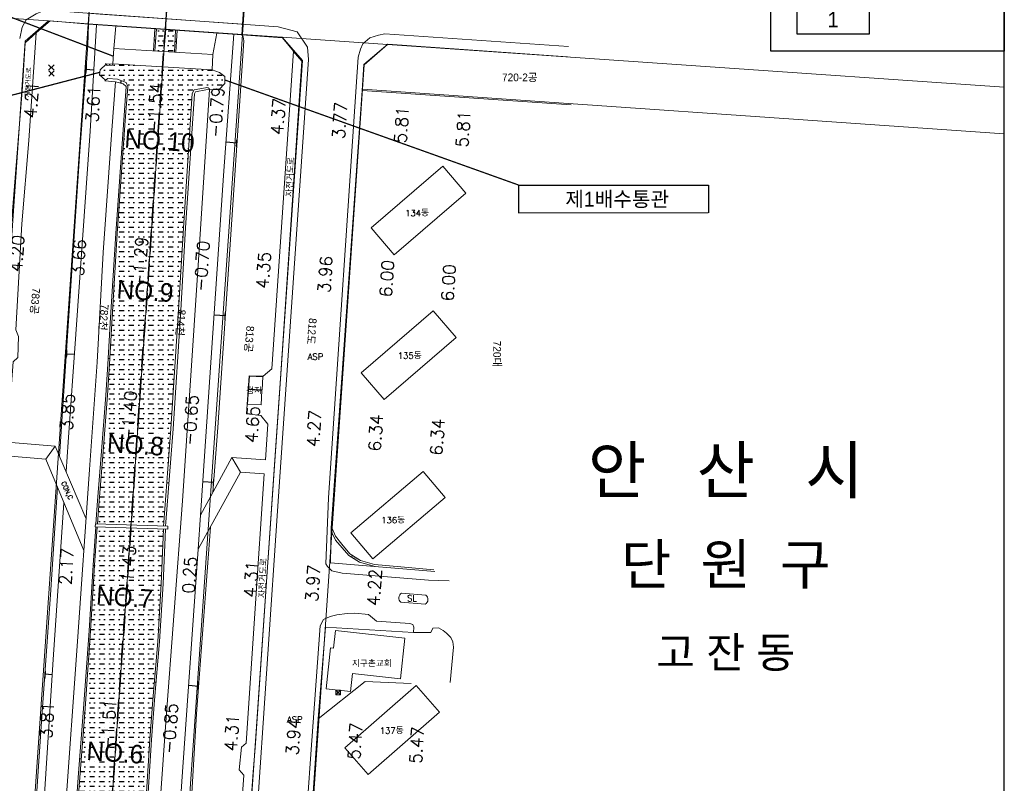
# Model space of a CAD drawing. Header units: metres. Extents: x 183400 to 184400, y 422200 to 427800.
# Tile 18 of 221: x 183981 to 184300, y 422673 to 422920. Entities that reach past the tile are written whole.
import ezdxf
from ezdxf.enums import TextEntityAlignment as Align

# ---------------------------------------------------------------- set-up
doc = ezdxf.new("R2010")
doc.units = ezdxf.units.M
doc.linetypes.add('DASHED2', pattern=[9.525, 6.35, -3.175])
for name, color, linetype in [('NR', 7, 'Continuous'), ('num', 7, 'Continuous'), ('si', 7, 'Continuous'), ('구조물명칭_작업', 5, 'Continuous'), ('도면리-t', 252, 'Continuous'), ('동별경계', 3, 'DASHED2'), ('일람표', 7, 'Continuous'), ('하천', 140, 'Continuous'), ('횡단타점', 11, 'Continuous')]:
    doc.layers.add(name, color=color, linetype=linetype)
for name, color, linetype, lineweight in [('지번', 252, 'Continuous', 5), ('지적', 252, 'Continuous', 5), ('현황도', 7, 'Continuous', 5), ('현황선', 7, 'Continuous', 5)]:
    doc.layers.add(name, color=color, linetype=linetype, lineweight=lineweight)
doc.layers.get('si').off()
doc.styles.add('CGS', font='Dotum.ttf')
doc.styles.add('GHS', font='ROMANS', dxfattribs={"bigfont": 'GHS'})
doc.styles.add('gwang', font='romans.shx', dxfattribs={"bigfont": ' WHGTXT.SHX'})
doc.styles.get("Standard").update_dxf_attribs({"font": 'romans.shx', "bigfont": 'ghs.shx'})
doc.styles.add('UPM', font='Gulim.ttf')
doc.styles.add('돋움', font='Dotum.ttf')
doc.styles.add('평면도1(프)$0$굴림', font='Gulim.ttf')

# ---------------------------------------------------------------- blocks, each defined once
blk = doc.blocks.new('si')
at = {"layer": '현황선'}
for points in [[(-0.75, 0.75), (-0.75, -0.75), (0.75, -0.75), (0.75, 0.75), (-0.75, 0.75), (0.75, -0.75)], [(-0.75, -0.75), (0.75, 0.75)]]:
    blk.add_lwpolyline(points, dxfattribs=at)
at = {"layer": '현황선', "style": 'GHS'}
blk.add_text('신호제어기', height=0.228, dxfattribs=at).set_placement((-0.74, -0.15))

msp = doc.modelspace()

# ---------------------------------------------------------------- hatches: boundary and pattern name
at = {"layer": '하천'}
h = msp.add_hatch(dxfattribs=at)
h.set_pattern_fill('MUDST', color=256, scale=0.25, style=0)
h.paths.add_polyline_path([(184037.14, 422896.12), (184037.72, 422897.22), (184041.46, 422897.93), (184041.78, 422897.98), (184042.49, 422897.84), (184042.74, 422897.42), (184045.71, 422897.28), (184047.73, 422899.28), (184047.73, 422901.59), (184045.94, 422902.85), (184043.54, 422903.72), (184011.44, 422905.66), (184011.28, 422905.22), (184009.59, 422905.09), (184009.27, 422905.51), (184007.28, 422903.77), (184007.11, 422902.1), (184009.05, 422900.36), (184009.81, 422900.91), (184012.97, 422900.67), (184015.7, 422899.66), (184016.25, 422898.3), (184015.34, 422885.86), (184012.87, 422850.79), (184011.21, 422823.57), (184010.35, 422808.46), (184009.65, 422798.43), (184008.27, 422780.27), (184006.96, 422764.2), (184006.45, 422756.82), (184027.82, 422756.09), (184027.89, 422757.38), (184030.23, 422787.56), (184032.7, 422825.96), (184034.3, 422852.66)])
h.paths.add_polyline_path([(184031.72, 422916.57), (184025.57, 422916.99), (184025.05, 422909.84), (184031.34, 422909.46)])
h = msp.add_hatch(dxfattribs=at)
h.set_pattern_fill('MUDST', color=256, scale=0.25, style=0)
h.paths.add_polyline_path([(184025.96, 422718.75), (184027.1, 422737.44), (184027.84, 422755.09), (184006.38, 422755.82), (184005.52, 422743.45), (184004.21, 422722.18), (184002.42, 422697.04), (184000.86, 422676.12), (183999.25, 422655.09), (183997.76, 422632.39), (183996.5, 422614.3), (183995.17, 422597.05), (183994.61, 422590.92), (183994.17, 422589.77), (183993.59, 422589.45), (183992.11, 422589.29), (183991.22, 422589.31), (183990.6, 422589.69), (183984.41, 422589.86), (183984.33, 422588.21), (183990.28, 422586.81), (183993.31, 422586.01), (183994.18, 422585.2), (183993.8, 422580.2), (184015.96, 422578.73), (184018.13, 422605.03), (184020.57, 422642.65), (184023.35, 422687), (184024.32, 422699.85)])

# ---------------------------------------------------------------- linework, layer by layer
at = {"layer": 'NR'}
for p, q in [((184025.3, 422913.3), (184024.8, 422913.34)), ((184031.53, 422912.9), (184032.03, 422912.88)), ((184010.48, 422905.16), (184010.46, 422905.6)), ((184005.27, 422903.68), (184002.72, 422903.87)), ((184014.16, 422900.23), (184013.93, 422899.38)), ((184036.17, 422881.24), (184036.87, 422881.2)), ((184048.06, 422880.39), (184051.6, 422880.15)), ((184014.75, 422877.56), (184014.25, 422877.59)), ((184032.65, 422825.31), (184033.35, 422825.27)), ((184044.23, 422824.45), (184047.85, 422824.21)), ((183998.96, 422811.6), (183996.38, 422811.77)), ((184010.45, 422810.25), (184009.95, 422810.28)), ((184028.88, 422770.19), (184029.58, 422770.14)), ((184040.57, 422770.57), (184044.09, 422770.31)), ((184005.75, 422746.77), (184005.25, 422746.8)), ((183991.78, 422707.96), (183989.41, 422708.13)), ((184024.75, 422705.69), (184025.43, 422705.63)), ((184035.99, 422704.58), (184039.15, 422704.34)), ((184001.2, 422680.7), (184000.7, 422680.74))]:
    msp.add_line(p, q, dxfattribs=at)
for points in [[(184024.76, 422912.69), (184024.85, 422913.99), (184024.79, 422912.69), (184024.89, 422913.98)], [(184024.8, 422912.84), (184024.87, 422913.83), (184024.84, 422912.83), (184024.91, 422913.83)], [(184024.85, 422912.98), (184024.9, 422913.68), (184024.88, 422912.98), (184024.93, 422913.68)], [(184031.98, 422913.23), (184031.94, 422912.53), (184031.94, 422913.23), (184031.9, 422912.53)], [(184032.02, 422913.38), (184031.97, 422912.38), (184031.98, 422913.38), (184031.93, 422912.38)], [(184032.06, 422913.53), (184031.99, 422912.23), (184032.03, 422913.53), (184031.96, 422912.23)], [(184002.57, 422901.93), (184002.86, 422905.82), (184002.68, 422901.92), (184002.97, 422905.81)], [(184002.71, 422902.37), (184002.93, 422905.36), (184002.82, 422902.36), (184003.04, 422905.35)], [(184002.85, 422902.81), (184003.01, 422904.9), (184002.95, 422902.8), (184003.11, 422904.9)], [(184009.88, 422905.56), (184011.03, 422905.63), (184009.88, 422905.53), (184011.03, 422905.6)], [(184010.02, 422905.54), (184010.9, 422905.59), (184010.02, 422905.51), (184010.9, 422905.56)], [(184010.15, 422905.52), (184010.77, 422905.56), (184010.15, 422905.49), (184010.77, 422905.52)], [(184015.04, 422899.09), (184012.83, 422899.68), (184015.05, 422899.14), (184012.85, 422899.74)], [(184014.8, 422899.21), (184013.1, 422899.67), (184014.81, 422899.27), (184013.12, 422899.73)], [(184014.56, 422899.34), (184013.37, 422899.66), (184014.58, 422899.4), (184013.39, 422899.72)], [(184036.8, 422881.69), (184036.74, 422880.71), (184036.75, 422881.69), (184036.69, 422880.72)], [(184036.86, 422881.9), (184036.77, 422880.5), (184036.81, 422881.9), (184036.72, 422880.5)], [(184036.93, 422882.11), (184036.81, 422880.29), (184036.88, 422882.11), (184036.76, 422880.29)], [(184051.46, 422881.21), (184051.32, 422879.11), (184051.36, 422881.22), (184051.22, 422879.12)], [(184051.6, 422881.65), (184051.4, 422878.66), (184051.49, 422881.66), (184051.29, 422878.66)], [(184051.73, 422882.09), (184051.47, 422878.2), (184051.63, 422882.1), (184051.37, 422878.21)], [(184014.21, 422876.94), (184014.3, 422878.24), (184014.24, 422876.94), (184014.33, 422878.24)], [(184014.25, 422877.09), (184014.32, 422878.09), (184014.29, 422877.09), (184014.36, 422878.09)], [(184014.3, 422877.24), (184014.35, 422877.94), (184014.33, 422877.24), (184014.38, 422877.93)], [(184033.29, 422825.76), (184033.22, 422824.78), (184033.24, 422825.77), (184033.18, 422824.79)], [(184033.35, 422825.97), (184033.26, 422824.57), (184033.3, 422825.97), (184033.21, 422824.57)], [(184033.41, 422826.18), (184033.29, 422824.36), (184033.36, 422826.18), (184033.25, 422824.36)], [(184047.71, 422825.27), (184047.57, 422823.17), (184047.6, 422825.28), (184047.46, 422823.18)], [(184047.84, 422825.71), (184047.64, 422822.72), (184047.74, 422825.72), (184047.54, 422822.72)], [(184047.98, 422826.15), (184047.72, 422822.26), (184047.87, 422826.16), (184047.61, 422822.27)], [(183996.25, 422809.83), (183996.51, 422813.72), (183996.35, 422809.82), (183996.61, 422813.71)], [(183996.38, 422810.27), (183996.58, 422813.26), (183996.49, 422810.26), (183996.69, 422813.26)], [(183996.52, 422810.71), (183996.66, 422812.81), (183996.62, 422810.7), (183996.76, 422812.8)], [(184009.92, 422809.63), (184009.99, 422810.92), (184009.95, 422809.63), (184010.03, 422810.92)], [(184009.96, 422809.77), (184010.02, 422810.77), (184010, 422809.77), (184010.05, 422810.77)], [(184010.01, 422809.92), (184010.04, 422810.62), (184010.04, 422809.92), (184010.08, 422810.62)], [(184029.58, 422770.84), (184029.48, 422769.45), (184029.54, 422770.85), (184029.43, 422769.45)], [(184029.65, 422771.05), (184029.51, 422769.23), (184029.6, 422771.05), (184029.46, 422769.24)], [(184043.96, 422771.37), (184043.8, 422769.28), (184043.85, 422771.38), (184043.7, 422769.28)], [(184044.1, 422771.81), (184043.87, 422768.82), (184043.99, 422771.82), (184043.77, 422768.83)], [(184044.23, 422772.25), (184043.94, 422768.36), (184044.13, 422772.26), (184043.84, 422768.37)], [(184029.52, 422770.64), (184029.44, 422769.66), (184029.47, 422770.64), (184029.39, 422769.66)], [(184005.21, 422746.15), (184005.3, 422747.45), (184005.24, 422746.15), (184005.33, 422747.45)], [(184005.25, 422746.3), (184005.32, 422747.3), (184005.29, 422746.3), (184005.36, 422747.3)], [(184005.3, 422746.45), (184005.35, 422747.15), (184005.33, 422746.44), (184005.38, 422747.14)], [(183989.27, 422706.18), (183989.55, 422710.07), (183989.38, 422706.17), (183989.66, 422710.06)], [(183989.41, 422706.62), (183989.62, 422709.61), (183989.52, 422706.61), (183989.73, 422709.61)], [(183989.55, 422707.06), (183989.7, 422709.16), (183989.65, 422707.06), (183989.8, 422709.15)], [(184025.37, 422706.12), (184025.29, 422705.17), (184025.32, 422706.12), (184025.24, 422705.17)], [(184025.44, 422706.31), (184025.32, 422704.96), (184025.39, 422706.32), (184025.27, 422704.96)], [(184025.5, 422706.51), (184025.35, 422704.75), (184025.45, 422706.52), (184025.3, 422704.76)], [(184039.02, 422705.41), (184038.86, 422703.31), (184038.91, 422705.42), (184038.75, 422703.32)], [(184039.15, 422705.85), (184038.93, 422702.86), (184039.05, 422705.86), (184038.82, 422702.86)], [(184039.29, 422706.29), (184039, 422702.4), (184039.19, 422706.3), (184038.9, 422702.41)], [(184000.66, 422680.09), (184000.75, 422681.39), (184000.69, 422680.09), (184000.79, 422681.38)], [(184000.7, 422680.24), (184000.78, 422681.23), (184000.74, 422680.23), (184000.81, 422681.23)], [(184000.75, 422680.38), (184000.8, 422681.08), (184000.78, 422680.38), (184000.83, 422681.08)]]:
    msp.add_solid(points, dxfattribs=at)
at = {"layer": '구조물명칭_작업', "ltscale": 20, "const_width": 0.4}
for points in [[(183928.12, 422939.93), (184011.59, 422908.15)], [(183891.31, 422872.77), (184007.19, 422902.94)], [(184142.77, 422866.46), (184047.73, 422900.44)]]:
    msp.add_lwpolyline(points, dxfattribs=at)
at = {"layer": '구조물명칭_작업', "linetype": 'Continuous'}
msp.add_lwpolyline([(184204.24, 422857.46, 0.4, 0.4, 0), (184142.77, 422857.46, 0.4, 0.4, 0), (184142.77, 422866.46, 0, 0, 0)], format="xyseb", dxfattribs=at)
msp.add_lwpolyline([(184142.77, 422866.46), (184204.24, 422866.46), (184204.24, 422857.46)], dxfattribs=at)
at = {"layer": '동별경계', "linetype": 'DASHED2'}
for points in [[(183919.36, 422200), (183983.23, 422264.19), (184005.06, 422579.57), (184028.42, 422916.95), (184030.49, 422946.88), (184094.22, 423868.64), (184119.18, 423867.3), (184147.53, 423866.35), (184149.98, 423866.13), (184153.63, 423870.43), (184160.01, 423878.68), (184155.65, 423879.54), (184149.75, 423909.83), (184148.52, 423920.17), (184139.19, 423955.37)], [(184094.22, 423868.64), (184030.49, 422946.88), (184028.42, 422916.95), (184005.06, 422579.57)]]:
    msp.add_lwpolyline(points, dxfattribs=at)
at = {"layer": '일람표'}
for points in [[(183700, 422600), (184300, 422600), (184300, 423000), (183700, 423000)], [(184300, 422909.79), (184224.37, 422909.79), (184224.37, 423000), (184300, 423000)]]:
    msp.add_lwpolyline(points, close=True, dxfattribs=at)
at = {"layer": '일람표', "linetype": 'Continuous', "flags": 128}
msp.add_lwpolyline([(184232.87, 422915.34), (184256.31, 422915.34), (184256.31, 422930.96), (184232.87, 422930.96)], close=True, dxfattribs=at)
at = {"layer": '지적', "linetype": 'Continuous'}
for points in [[(183700, 422939.65), (183721.17, 422938.18), (183792.11, 422933.27), (183806.68, 422929.24), (183852.3, 422926.06), (183872.54, 422927.65), (183956.51, 422921.89), (183990.57, 422919.56), (184003.48, 422918.68), (184005.55, 422948.61), (183992.66, 422949.5), (183958.6, 422951.84), (183872.69, 422957.74), (183857.59, 422961.82), (183814.59, 422964.79), (183794.12, 422963.21), (183723.24, 422968.11), (183700, 422969.72)], [(184005.55, 422948.61), (184003.48, 422918.68), (184028.42, 422916.95), (184030.49, 422946.88), (184005.55, 422948.61)], [(184030.49, 422946.88), (184028.42, 422916.95), (184053.36, 422915.22), (184055.43, 422945.15), (184030.49, 422946.88)], [(184055.43, 422945.15), (184053.36, 422915.22), (184066.24, 422914.33), (184100.32, 422911.96), (184300, 422898.11)], [(183820.61, 422200), (183892.12, 422271.83), (183893, 422272.73), (183898.94, 422279.05), (183904.58, 422285.64), (183909.92, 422292.48), (183914.94, 422299.55), (183919.63, 422306.85), (183923.98, 422314.36), (183927.98, 422322.05), (183931.63, 422329.92), (183934.92, 422337.95), (183937.83, 422346.12), (183940.38, 422354.41), (183942.54, 422362.81), (183944.31, 422371.3), (183945.7, 422379.86), (183946.69, 422388.48), (183947.04, 422392.8), (183958.3, 422555.66), (183960.66, 422589.72), (183983.03, 422913), (183990.57, 422919.56), (183956.51, 422921.89)], [(183990.57, 422919.56), (183983.03, 422913), (183960.66, 422589.72), (183967.22, 422582.18), (183980.12, 422581.29), (184003.48, 422918.68), (183990.57, 422919.56)], [(184003.48, 422918.68), (183980.12, 422581.29), (184005.06, 422579.57), (184028.42, 422916.95), (184003.48, 422918.68)], [(184028.42, 422916.95), (184005.06, 422579.57), (184030.01, 422577.84), (184053.36, 422915.22), (184028.42, 422916.95)], [(184053.36, 422915.22), (184030.01, 422577.84), (184042.9, 422576.95), (184050.45, 422583.52), (184072.81, 422906.78), (184066.24, 422914.33), (184053.36, 422915.22)], [(184066.24, 422914.33), (184072.81, 422906.78), (184050.45, 422583.52), (184042.9, 422576.95), (184076.97, 422574.59), (184070.4, 422582.14), (184092.22, 422897.49), (184092.77, 422905.39), (184100.32, 422911.96), (184066.24, 422914.33)], [(184100.32, 422911.96), (184092.77, 422905.39), (184092.22, 422897.49), (184300, 422883.08)], [(184300, 422898.11), (184100.32, 422911.96)], [(184092.22, 422897.49), (184070.4, 422582.14), (184076.97, 422574.59), (184224.37, 422564.4)], [(184300, 422883.08), (184092.22, 422897.49)]]:
    msp.add_lwpolyline(points, dxfattribs=at)
at = {"layer": '현황도'}
for p, q in [((184005.54, 422948.31), (184003.53, 422918.51)), ((184053.13, 422915.09), (184055.24, 422944.89)), ((184003.53, 422918.51), (184053.13, 422915.09)), ((183986.63, 422915.75), (183983.01, 422912.53)), ((184011.44, 422905.66), (184011.74, 422910.65)), ((184043.84, 422908.71), (184011.74, 422910.65)), ((184043.54, 422903.72), (184043.84, 422908.71)), ((183992.45, 422903.61), (183990.65, 422905.41)), ((183990.65, 422903.61), (183992.45, 422905.41)), ((184011.44, 422905.66), (184009.29, 422905.53)), ((184043.54, 422903.72), (184011.44, 422905.66)), ((183992.47, 422901.67), (183990.67, 422903.47)), ((183990.67, 422901.67), (183992.47, 422903.47)), ((184005.74, 422755.85), (184005.78, 422756.85)), ((184029.22, 422755.04), (184005.74, 422755.85)), ((184029.25, 422756.04), (184005.78, 422756.85)), ((184029.25, 422756.04), (184029.22, 422755.04)), ((184056.87, 422676.56), (184057.5, 422684.31))]:
    msp.add_line(p, q, dxfattribs=at)
for points in [[(183981.27, 422913.89), (183982.08, 422917.59), (183983.38, 422919.87), (183986.59, 422921.85), (183988.69, 422922.72), (183991.85, 422922.9), (184007.3, 422921.73), (184053.37, 422918.48)], [(184003.75, 422922.04), (184064.9, 422917.68), (184071.08, 422915.99), (184074.48, 422911.12), (184074.79, 422907.05), (184064.91, 422764.13), (184057.85, 422658.88), (184052.46, 422583.81), (184050.62, 422578.65), (184046.2, 422575.21), (184041.69, 422574.94)], [(183994.17, 422778.58), (183996.87, 422819.26), (184000.74, 422877.37), (184003.31, 422911.74), (184003.53, 422918.51), (183991.16, 422919.55), (183986.63, 422915.75), (183984.28, 422880.9), (183981.93, 422853.89), (183980.01, 422819.58), (183980.88, 422817.49), (183980.71, 422810.69), (183979.16, 422809.23), (183977.27, 422783.25)], [(183996.27, 422773.71), (183996.94, 422783.3), (183999.43, 422818.17), (184004.11, 422883.88), (184006.12, 422918.33)], [(184011.74, 422910.65), (184012.37, 422917.91)], [(184024.55, 422909.87), (184025.07, 422917.03)], [(184025.05, 422909.84), (184025.57, 422916.99)], [(184050.54, 422915.27), (184047.29, 422869.55), (184039.83, 422759.64), (184039.07, 422748.57), (184034.02, 422676.57), (184029.14, 422605.44), (184027.16, 422577.99)], [(184030.01, 422577.8), (184043.75, 422576.98), (184047.16, 422580.73), (184053.79, 422675.52), (184052.32, 422677.19), (184053.06, 422684.53), (184054.59, 422685.8), (184060.44, 422772.96), (184052.8, 422773.52), (184049.98, 422778.24), (184060.88, 422777.56), (184061.65, 422789.09), (184059.28, 422791.91), (184054.71, 422792.44), (184055.54, 422804.73), (184060.12, 422804.65), (184062.94, 422806.94), (184069.86, 422909.77), (184066.31, 422914.05), (184053.13, 422915.09)], [(184031.72, 422916.57), (184031.34, 422909.46)], [(184031.72, 422916.57), (184031.34, 422909.46)], [(184032.22, 422916.53), (184031.84, 422909.43)], [(184043.84, 422908.71), (184045.05, 422915.65)], [(184045.41, 422787.99), (184052.41, 422892.13), (184053.87, 422913.18), (184053.65, 422914.47), (184053.13, 422915.09)], [(184120.33, 422738.4), (184113.65, 422738.54), (184085.62, 422740.87), (184082.31, 422741.64), (184080.88, 422742.96), (184080.33, 422743.84), (184081.22, 422765.2), (184090.87, 422907.87), (184091.55, 422910.48), (184092.35, 422912.18), (184094.62, 422914.1), (184097.45, 422915.01), (184099.5, 422915.35), (184158.88, 422911.28)], [(183974.92, 422799.17), (183978.2, 422848.58), (183982.13, 422898.31), (183983.01, 422912.53)], [(184092.15, 422897.1), (184092.7, 422905.49), (184100.45, 422912.04), (184158.56, 422907.91)], [(184069.85, 422909.79), (184072.65, 422906.54)], [(184009.05, 422900.36), (184007.11, 422902.1), (184007.28, 422903.77), (184009.29, 422905.53)], [(184009.09, 422905.75), (184009.26, 422905.51)], [(184009.26, 422905.51), (184009.59, 422905.09), (184011.28, 422905.22), (184011.44, 422905.66)], [(184065.84, 422805.43), (184072.65, 422906.54)], [(184042.74, 422897.42), (184045.71, 422897.28), (184047.73, 422899.28), (184047.73, 422901.59), (184045.94, 422902.85), (184043.54, 422903.72)], [(183990.6, 422589.99), (183991.64, 422604.4), (183994.21, 422638.44), (183996.06, 422664.57), (183999.83, 422717.18), (184003.83, 422774.37), (184006.33, 422809.15), (184008.33, 422844.63), (184011.12, 422884.22), (184012.29, 422899.82), (184008.85, 422900.14), (184009.05, 422900.36)], [(184005.95, 422756.84), (184006.46, 422764.23), (184007.77, 422780.31), (184009.15, 422798.47), (184009.85, 422808.49), (184010.71, 422823.6), (184012.37, 422850.82), (184014.84, 422885.9), (184015.75, 422898.34)], [(184006.45, 422756.82), (184006.96, 422764.2), (184008.27, 422780.27), (184009.65, 422798.43), (184010.35, 422808.46), (184011.21, 422823.57), (184012.87, 422850.79), (184015.34, 422885.86), (184016.25, 422898.3)], [(184016.25, 422898.3), (184015.7, 422899.66), (184012.97, 422900.67), (184009.81, 422900.91), (184009.05, 422900.36)], [(184015.75, 422898.34), (184014.78, 422899.16), (184012.29, 422899.82)], [(184020.54, 422578.43), (184028.53, 422692.66), (184034.02, 422764.29), (184039.09, 422840.58), (184042.74, 422897.42)], [(184041.78, 422897.98), (184041.46, 422897.93), (184037.72, 422897.22), (184037.14, 422896.12), (184034.3, 422852.66), (184032.7, 422825.96), (184030.23, 422787.56), (184027.89, 422757.38), (184027.82, 422756.09)], [(184042.74, 422897.42), (184041.58, 422897.24), (184038.18, 422896.6), (184037.83, 422895.93), (184034.99, 422852.62), (184033.39, 422825.92), (184030.93, 422787.51), (184028.58, 422757.34), (184028.52, 422756.06)], [(184042.74, 422897.42), (184042.59, 422897.67), (184042.3, 422897.87), (184041.78, 422897.98)], [(184082.14, 422755.37), (184092.15, 422897.1)], [(184092.15, 422897.1), (184159.8, 422892.45)], [(184095, 422852.57), (184118.2, 422872.54)], [(184118.2, 422872.54), (184125.71, 422863.82)], [(184102.5, 422843.85), (184125.71, 422863.82)], [(184095, 422852.57), (184102.5, 422843.85)], [(184091.83, 422805.64), (184115.17, 422825.79)], [(184115.17, 422825.79), (184122.61, 422817.17)], [(184099.27, 422797.03), (184122.61, 422817.17)], [(184055.38, 422800.44), (184055.64, 422804.66)], [(184055.64, 422804.66), (184059.97, 422804.39)], [(184057.5, 422684.31), (184063.68, 422774.38), (184063.68, 422774.38), (184065.84, 422805.43)], [(184059.71, 422800.18), (184059.97, 422804.39)], [(184091.83, 422805.64), (184099.27, 422797.03)], [(184055.06, 422795.55), (184055.34, 422800.28)], [(184059.67, 422800.02), (184055.34, 422800.28)], [(184055.38, 422800.44), (184059.71, 422800.18)], [(184059.39, 422795.29), (184059.67, 422800.02)], [(184055.06, 422795.55), (184059.39, 422795.29)], [(184043.84, 422766.99), (184045.41, 422787.99)], [(183973.64, 422779.06), (183976.95, 422778.82), (183989.72, 422777.76), (183992.72, 422781.97), (183977.27, 422783.25)], [(183992.72, 422781.97), (184002.73, 422758.7)], [(183989.72, 422777.76), (184002, 422748.22)], [(184039.83, 422759.64), (184049.98, 422778.24)], [(184052.8, 422773.52), (184039.07, 422748.57)], [(184088.46, 422753.93), (184111.88, 422773.78)], [(184111.88, 422773.78), (184119.04, 422765.32)], [(183980.39, 422581.17), (183983.27, 422615.92), (183985.32, 422647.73), (183988.33, 422692.89), (183991.35, 422735.44), (183993.5, 422768.66)], [(184095.62, 422745.47), (184119.04, 422765.32)], [(183995.58, 422763.66), (183992.1, 422712.93), (183989.42, 422670.93), (183986.12, 422622.08), (183983.53, 422580.94)], [(183990.6, 422589.69), (183991.22, 422589.31), (183992.11, 422589.29), (183993.59, 422589.45), (183994.17, 422589.77), (183994.61, 422590.92), (183995.17, 422597.05), (183996.5, 422614.3), (183997.76, 422632.39), (183999.25, 422655.09), (184000.86, 422676.12), (184002.42, 422697.04), (184004.21, 422722.18), (184005.52, 422743.45), (184006.38, 422755.82)], [(183991.36, 422589.81), (183992.09, 422589.79), (183993.44, 422589.93), (183993.77, 422590.12), (183994.12, 422591.04), (183994.68, 422597.09), (183996.01, 422614.34), (183997.26, 422632.43), (183998.75, 422655.13), (184000.36, 422676.16), (184001.92, 422697.08), (184003.71, 422722.22), (184005.02, 422743.49), (184005.88, 422755.84)], [(184027.84, 422755.09), (184027.1, 422737.44), (184025.96, 422718.75), (184024.32, 422699.85), (184023.35, 422687), (184020.57, 422642.65), (184018.13, 422605.03), (184015.96, 422578.73)], [(184028.44, 422755.07), (184027.69, 422737.41), (184026.56, 422718.71), (184024.92, 422699.8), (184023.95, 422686.95), (184021.17, 422642.61), (184018.73, 422604.99), (184016.56, 422578.69)], [(184031.55, 422577.71), (184038.47, 422695.37), (184042.99, 422755.7)], [(184115.69, 422741.36), (184081.83, 422744.24), (184082.14, 422755.37)], [(184082.14, 422755.37), (184082.47, 422753.81), (184083.49, 422751.55), (184087.8, 422746.62), (184091.28, 422744.44), (184096.34, 422743)], [(184115.31, 422741.96), (184104.65, 422742.9), (184096.09, 422743.71), (184091.57, 422744.92), (184088.19, 422747.08), (184085.5, 422750.25), (184083.54, 422752.87), (184082.44, 422755.35)], [(184095.62, 422745.47), (184088.46, 422753.93)], [(184104.91, 422734.41), (184112.76, 422733.76)], [(184104.67, 422731.48), (184112.52, 422730.84)], [(184068.57, 422583.68), (184075.36, 422680.78), (184078.55, 422723.83), (184079.61, 422725.88), (184081.82, 422726.87), (184083.91, 422727.42), (184087.32, 422727.75), (184089.74, 422727.91), (184094.14, 422727.47), (184096.78, 422725.28), (184107.57, 422724.56), (184108.57, 422724.2), (184108.88, 422723.34), (184108.8, 422721.62), (184114.35, 422721.62), (184114.98, 422723.03), (184116.81, 422723.18), (184118.36, 422722.34), (184119.4, 422721.49), (184120.82, 422720.07), (184121.47, 422718.65), (184121.73, 422716.9), (184120.63, 422705.52)], [(184077.91, 422693.75), (184080.23, 422723.34), (184108.8, 422721.62)], [(184082.9, 422716.58), (184083.53, 422722.28)], [(184105.98, 422719.79), (184083.53, 422722.28)], [(184104.53, 422706.69), (184105.98, 422719.79)], [(184080.49, 422703.38), (184081.84, 422716.71)], [(184081.84, 422716.71), (184082.9, 422716.58)], [(184088.38, 422702.58), (184088.97, 422708.41)], [(184088.97, 422708.41), (184104.53, 422706.69)], [(184077.91, 422693.75), (184093.09, 422705.76), (184107.95, 422705.1)], [(184086.56, 422684.32), (184109.61, 422704.45)], [(184109.61, 422704.45), (184117.12, 422695.85)], [(184080.49, 422703.38), (184088.38, 422702.58)], [(184094.07, 422675.72), (184117.12, 422695.85)], [(184077.91, 422693.75), (184070.3, 422582.36), (184077.65, 422574.61), (184106.31, 422572.48)], [(184086.56, 422684.32), (184094.07, 422675.72)], [(184050.4, 422584.1), (184056.87, 422676.56)]]:
    msp.add_lwpolyline(points, dxfattribs=at)
for centre, start, end in [((184105.75, 422732.87), 118.6404, 231.9315), ((184111.68, 422732.38), 298.6404, 51.9315)]:
    msp.add_arc(centre, 1.76, start, end, dxfattribs=at)

# ---------------------------------------------------------------- block references
at = {"layer": 'si'}
msp.add_blockref('si', (184084.33, 422702.2), dxfattribs=at)

# ---------------------------------------------------------------- texts
at = {"layer": 'num', "style": '돋움'}
for s, rotation, p in [('NO.10', 356.1313, (184015.05, 422878.59)), ('NO.9', 356.1313, (184012.52, 422829.8)), ('NO.8', 356.1097, (184009.4, 422780.09)), ('NO.7', 356.1313, (184005.88, 422730.74)), ('NO.6', 356.1313, (184002.77, 422680.4))]:
    msp.add_text(s, height=6, rotation=rotation, dxfattribs=at).set_placement(p)
at = {"layer": '구조물명칭_작업', "linetype": 'Continuous', "style": '평면도1(프)$0$굴림'}
msp.add_text('제1배수통관', height=4.8, dxfattribs=at).set_placement((184174.69, 422859.5), align=Align.CENTER)
at = {"layer": '도면리-t', "style": '돋움'}
for s, height, p in [('안   산   시', 15, (184209.8, 422774.37)), ('단  원  구', 13, (184209.8, 422743.87)), ('고 잔 동', 10, (184209.8, 422715.34))]:
    msp.add_text(s, height=height, dxfattribs=at).set_placement(p, align=Align.MIDDLE)
at = {"layer": '일람표', "linetype": 'Continuous', "style": 'CGS'}
msp.add_text('1', height=5, dxfattribs=at).set_placement((184244.59, 422917.48), align=Align.CENTER)
at = {"layer": '지번', "style": 'UPM'}
msp.add_text('720-2공', height=2.5, dxfattribs=at).set_placement((184143.15, 422901.3), align=Align.MIDDLE_CENTER)
for s, rotation, p in [('783공', 265.0949, (183986.29, 422828.92)), ('782천', 265.0949, (184008.48, 422823.63)), ('814천', 265.0949, (184033.42, 422821.9)), ('812도', 265.0949, (184075.83, 422819.1)), ('813공', 265.0949, (184055.61, 422816.6)), ('720대', 270, (184135.82, 422811.8))]:
    msp.add_text(s, height=2.5, rotation=rotation, dxfattribs=at).set_placement(p, align=Align.MIDDLE_CENTER)
at = {"layer": '현황도', "style": 'GHS'}
for s, height, p in [('신호제어기', 0.196, (183990.93, 422904.37)), ('신호제어기', 0.196, (183990.94, 422902.42)), ('134동', 2, (184106.05, 422856.38)), ('135동', 2, (184103.66, 422810.22)), ('ASP', 2, (184074.51, 422809.89)), ('정자', 2, (184054.59, 422798.85)), ('136동', 2, (184098.32, 422757.01)), ('SL', 2, (184106.68, 422731.73)), ('지구촌교회', 2, (184088.83, 422710.54)), ('ASP', 2, (184067.79, 422692.51)), ('137동', 2, (184097.84, 422688.9))]:
    msp.add_text(s, height=height, dxfattribs=at).set_placement(p)
at = {"layer": '현황도'}
for s, rotation, p in [('자전거도로', 86.3989, (183984.52, 422894.84)), ('CON,C', 294.3547, (183994.67, 422770.13))]:
    msp.add_text(s, height=1.5, rotation=rotation, dxfattribs=at).set_placement(p)
at = {"layer": '현황도', "style": 'GHS'}
for s, height, rotation, p in [('자전거도로', 2, 87.3847, (184069.64, 422862.61)), ('자전거도로', 2, 87.3847, (184060.8, 422732.82)), ('돌쌓기', 0.663, 326.0316, (184088.29, 422746.32))]:
    msp.add_text(s, height=height, rotation=rotation, dxfattribs=at).set_placement(p)
at = {"layer": '횡단타점', "color": 171, "style": 'gwang'}
for s, rotation, p in [('4.21', 86.1313, (183987.11, 422893.94)), ('3.61', 86.1313, (184007.07, 422892.59)), ('-1.54', 86.1313, (184027.02, 422891.24)), ('-0.79', 86.1313, (184046.97, 422889.89)), ('4.37', 86.1313, (184066.93, 422888.55)), ('3.77', 86.1313, (184086.88, 422887.2)), ('5.81', 86.1313, (184106.84, 422885.85)), ('5.81', 86.1313, (184126.79, 422884.5)), ('4.20', 86.1313, (183982.4, 422844.15)), ('3.66', 86.1313, (184002.35, 422842.8)), ('-1.29', 86.1313, (184022.3, 422841.45)), ('-0.70', 86.1313, (184042.26, 422840.1)), ('4.35', 86.1313, (184062.21, 422838.75)), ('3.96', 86.1313, (184082.17, 422837.4)), ('6.00', 86.1313, (184102.12, 422836.05)), ('6.00', 86.1313, (184122.08, 422834.7)), ('3.85', 86.1097, (183998.74, 422792.93)), ('-1.40', 86.1097, (184018.69, 422791.57)), ('-0.65', 86.1097, (184038.65, 422790.21)), ('4.65', 86.1097, (184058.6, 422788.86)), ('4.27', 86.1097, (184078.55, 422787.5)), ('6.34', 86.1097, (184098.51, 422786.14)), ('6.34', 86.1097, (184118.46, 422784.79)), ('2.17', 86.1313, (183998.36, 422742.84)), ('-1.43', 86.1313, (184018.31, 422741.49)), ('0.25', 86.1313, (184038.26, 422740.14)), ('4.31', 86.1313, (184058.22, 422738.79)), ('3.97', 86.1313, (184078.17, 422737.44)), ('4.22', 86.1313, (184098.13, 422736.09)), ('3.81', 86.1313, (183992.06, 422693.15)), ('-1.51', 86.1313, (184012.01, 422691.8)), ('-0.85', 86.1313, (184031.97, 422690.45)), ('4.31', 86.1313, (184051.92, 422689.1)), ('3.94', 86.1313, (184071.88, 422687.75)), ('5.47', 86.1313, (184091.83, 422686.4)), ('5.47', 86.1313, (184111.78, 422685.06))]:
    msp.add_text(s, height=4, rotation=rotation, dxfattribs=at).set_placement(p, align=Align.CENTER)

doc.saveas('drawing.dxf')
